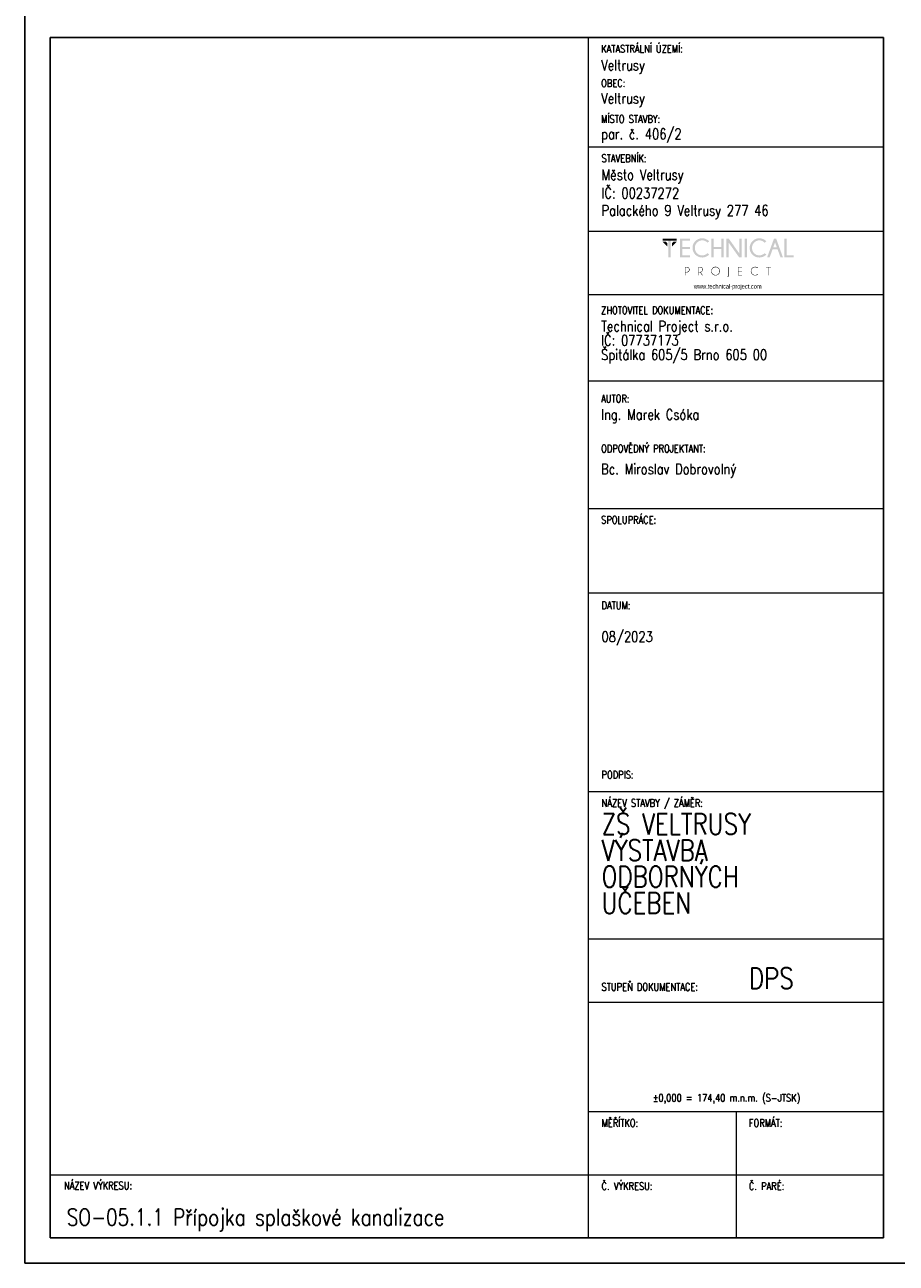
# Model space of a CAD drawing. Header units: millimetres. Extents: x -744 to 2301, y 2052 to 2943.
# Tile 1 of 31: x -9 to 198, y 2052 to 2346. Entities that reach past the tile are written whole.
import ezdxf

# ---------------------------------------------------------------- set-up
doc = ezdxf.new("R2010")
doc.units = ezdxf.units.MM
doc.header["$MEASUREMENT"] = 0
doc.layers.add('NETISK', color=7, linetype='Continuous', plot=False)
doc.layers.add('TP_01_Rozpiska', color=7, linetype='Continuous', lineweight=5)
doc.layers.add('Znojmoprojekt - Popisy.Znojmoprojekt', color=7, linetype='Continuous')
doc.styles.add('GENERATED_STYLE_4', font='arial.ttf')
doc.styles.add('ROMANS', font='romans.shx', dxfattribs={"width": 0.8})

# ---------------------------------------------------------------- blocks, each defined once
blk = doc.blocks.new('*U24')
for p, q in [((-210, 291), (-210, 297)), ((-210, 297), (-210, 0)), ((-6, 291), (-204, 291)), ((-204, 291), (-204, 6)), ((-6, 6), (-6, 291)), ((-210, 6), (-210, 0)), ((-204, 6), (-6, 6)), ((-210, 0), (0, 0))]:
    blk.add_line(p, q)
blk = doc.blocks.new('A$C01D51CA2')
at = {"layer": 'TP_01_Rozpiska'}
for points in [[(-45.09, 17.59), (-45.09, 16.91), (-40.45, 16.91), (-40.45, 17.59)], [(-45.09, 16.5), (-43.58, 14.97), (-43.58, 16.09), (-43.97, 16.5)], [(-43.15, 17.03), (-43.15, 11.39), (-42.38, 11.39), (-42.38, 17.03)], [(-40.45, 16.5), (-41.97, 14.97), (-41.97, 16.09), (-41.57, 16.5)], [(-36.03, 17.59), (-36.03, 16.91), (-38.63, 16.91), (-38.63, 14.83), (-36.03, 14.83), (-36.03, 14.15), (-38.63, 14.15), (-38.63, 12.08), (-36.03, 12.08), (-36.03, 11.39), (-39.4, 11.39), (-39.4, 17.59)], [(-28.26, 14.15), (-28.26, 11.39), (-29.05, 11.39), (-29.05, 17.59), (-28.26, 17.59), (-28.26, 14.83), (-25.73, 14.83), (-25.73, 17.59), (-24.94, 17.59), (-24.94, 11.39), (-25.73, 11.39), (-25.73, 14.15)], [(-23.29, 17.59), (-19.78, 12.64), (-19.78, 17.59), (-19, 17.59), (-19, 11.39), (-19.86, 11.39), (-23.29, 16.22), (-23.29, 11.39), (-24.07, 11.39), (-24.07, 17.59)], [(-18, 17.59), (-18, 11.39), (-17.23, 11.39), (-17.23, 17.59)], [(-4.92, 11.41), (-4.92, 17.59), (-4.14, 17.59), (-4.14, 12.08), (-1.91, 12.08), (-1.91, 11.41)], [(-18.85, 8.23), (-18.85, 8.07), (-20.1, 8.07), (-20.1, 6.92), (-18.85, 6.92), (-18.85, 6.76), (-20.1, 6.76), (-20.1, 5.6), (-18.85, 5.6), (-18.85, 5.44), (-20.25, 5.44), (-20.25, 8.23)], [(-10.06, 8.07), (-10.06, 5.44), (-10.22, 5.44), (-10.22, 8.07), (-10.93, 8.07), (-10.93, 8.23), (-9.35, 8.23), (-9.35, 8.07)]]:
    blk.add_hatch(color=256, dxfattribs=at).paths.add_polyline_path(points)
h = blk.add_hatch(color=256, dxfattribs=at)
edge = h.paths.add_edge_path()
edge.add_line((-30.26, 12.76), (-29.72, 12.28))
edge.add_spline(control_points=[(-29.72, 12.28), (-30.41, 11.65), (-31.18, 11.32), (-32.02, 11.32), (-32.02, 11.32), (-32.93, 11.32), (-33.68, 11.64), (-34.31, 12.26), (-34.31, 12.26), (-34.93, 12.89), (-35.23, 13.63), (-35.23, 14.5), (-35.23, 14.5), (-35.23, 15.35), (-34.93, 16.09), (-34.31, 16.72), (-34.31, 16.72), (-33.68, 17.36), (-32.93, 17.67), (-32.02, 17.67), (-32.02, 17.67), (-31.18, 17.67), (-30.41, 17.34), (-29.72, 16.7)], knot_values=[0, 0, 0, 0, 0.041667, 0.041667, 0.041667, 0.041767, 0.083333, 0.083333, 0.083333, 0.083433, 0.125, 0.125, 0.125, 0.1251, 0.166667, 0.166667, 0.166667, 0.166767, 0.208333, 0.208333, 0.208333, 0.208433, 1, 1, 1, 1], degree=3, periodic=0)
edge.add_line((-29.72, 16.7), (-30.26, 16.22))
edge.add_spline(control_points=[(-30.26, 16.22), (-30.82, 16.73), (-31.41, 16.98), (-32.02, 16.98), (-32.02, 16.98), (-32.68, 16.98), (-33.25, 16.73), (-33.73, 16.26), (-33.73, 16.26), (-34.21, 15.78), (-34.45, 15.19), (-34.45, 14.5), (-34.45, 14.5), (-34.45, 13.79), (-34.21, 13.22), (-33.73, 12.72), (-33.73, 12.72), (-33.25, 12.25), (-32.68, 12.02), (-32.02, 12.02), (-32.02, 12.02), (-31.41, 12.02), (-30.82, 12.26), (-30.26, 12.76)], knot_values=[0, 0, 0, 0, 0.041667, 0.041667, 0.041667, 0.041767, 0.083333, 0.083333, 0.083333, 0.083433, 0.125, 0.125, 0.125, 0.1251, 0.166667, 0.166667, 0.166667, 0.166767, 0.208333, 0.208333, 0.208333, 0.208433, 1, 1, 1, 1], degree=3, periodic=0)
h = blk.add_hatch(color=256, dxfattribs=at)
edge = h.paths.add_edge_path()
edge.add_line((-11.41, 12.76), (-10.87, 12.28))
edge.add_spline(control_points=[(-10.87, 12.28), (-11.56, 11.65), (-12.33, 11.32), (-13.17, 11.32), (-13.17, 11.32), (-14.07, 11.32), (-14.83, 11.64), (-15.45, 12.26), (-15.45, 12.26), (-16.08, 12.89), (-16.37, 13.63), (-16.37, 14.5), (-16.37, 14.5), (-16.37, 15.35), (-16.08, 16.09), (-15.45, 16.72), (-15.45, 16.72), (-14.83, 17.36), (-14.07, 17.67), (-13.17, 17.67), (-13.17, 17.67), (-12.33, 17.67), (-11.56, 17.34), (-10.87, 16.7)], knot_values=[0, 0, 0, 0, 0.041667, 0.041667, 0.041667, 0.041767, 0.083333, 0.083333, 0.083333, 0.083433, 0.125, 0.125, 0.125, 0.1251, 0.166667, 0.166667, 0.166667, 0.166767, 0.208333, 0.208333, 0.208333, 0.208433, 1, 1, 1, 1], degree=3, periodic=0)
edge.add_line((-10.87, 16.7), (-11.41, 16.22))
edge.add_spline(control_points=[(-11.41, 16.22), (-11.97, 16.73), (-12.56, 16.98), (-13.17, 16.98), (-13.17, 16.98), (-13.82, 16.98), (-14.4, 16.73), (-14.88, 16.26), (-14.88, 16.26), (-15.35, 15.78), (-15.6, 15.19), (-15.6, 14.5), (-15.6, 14.5), (-15.6, 13.79), (-15.35, 13.22), (-14.88, 12.72), (-14.88, 12.72), (-14.4, 12.25), (-13.82, 12.02), (-13.17, 12.02), (-13.17, 12.02), (-12.56, 12.02), (-11.97, 12.26), (-11.41, 12.76)], knot_values=[0, 0, 0, 0, 0.041667, 0.041667, 0.041667, 0.041767, 0.083333, 0.083333, 0.083333, 0.083433, 0.125, 0.125, 0.125, 0.1251, 0.166667, 0.166667, 0.166667, 0.166767, 0.208333, 0.208333, 0.208333, 0.208433, 1, 1, 1, 1], degree=3, periodic=0)
h = blk.add_hatch(color=256, dxfattribs=at)
h.paths.add_polyline_path([(-7.4, 14.65), (-7.99, 16.29), (-8.6, 14.65)])
h.paths.add_polyline_path([(-7.64, 17.59), (-5.41, 11.41), (-6.21, 11.41), (-7.15, 13.97), (-8.83, 13.97), (-9.78, 11.41), (-10.6, 11.41), (-8.33, 17.59)])
h = blk.add_hatch(color=256, dxfattribs=at)
edge = h.paths.add_edge_path()
edge.add_line((-37.56, 8.07), (-37.56, 6.57))
edge.add_line((-37.56, 6.57), (-37.08, 6.57))
edge.add_spline(control_points=[(-37.08, 6.57), (-36.89, 6.57), (-36.71, 6.64), (-36.56, 6.79), (-36.56, 6.79), (-36.41, 6.94), (-36.34, 7.12), (-36.34, 7.33), (-36.34, 7.33), (-36.34, 7.53), (-36.41, 7.71), (-36.56, 7.86), (-36.56, 7.86), (-36.71, 8), (-36.89, 8.07), (-37.08, 8.07)], knot_values=[0, 0, 0, 0, 0.0625, 0.0625, 0.0625, 0.0626, 0.125, 0.125, 0.125, 0.1251, 0.1875, 0.1875, 0.1875, 0.1876, 1, 1, 1, 1], degree=3, periodic=0)
edge.add_line((-37.08, 8.07), (-37.56, 8.07))
edge = h.paths.add_edge_path()
edge.add_line((-37.56, 6.41), (-37.56, 5.44))
edge.add_line((-37.56, 5.44), (-37.73, 5.44))
edge.add_line((-37.73, 5.44), (-37.73, 8.23))
edge.add_line((-37.73, 8.23), (-36.99, 8.23))
edge.add_spline(control_points=[(-36.99, 8.23), (-36.77, 8.2), (-36.59, 8.12), (-36.44, 7.97), (-36.44, 7.97), (-36.28, 7.79), (-36.18, 7.58), (-36.18, 7.33), (-36.18, 7.33), (-36.18, 7.07), (-36.28, 6.85), (-36.44, 6.67), (-36.44, 6.67), (-36.62, 6.51), (-36.84, 6.41), (-37.08, 6.41)], knot_values=[0, 0, 0, 0, 0.0625, 0.0625, 0.0625, 0.0626, 0.125, 0.125, 0.125, 0.1251, 0.1875, 0.1875, 0.1875, 0.1876, 1, 1, 1, 1], degree=3, periodic=0)
edge.add_line((-37.08, 6.41), (-37.56, 6.41))
h = blk.add_hatch(color=256, dxfattribs=at)
edge = h.paths.add_edge_path()
edge.add_line((-33.17, 8.07), (-33.17, 6.57))
edge.add_line((-33.17, 6.57), (-32.71, 6.57))
edge.add_spline(control_points=[(-32.71, 6.57), (-32.5, 6.57), (-32.32, 6.64), (-32.17, 6.79), (-32.17, 6.79), (-32.02, 6.94), (-31.96, 7.12), (-31.96, 7.33), (-31.96, 7.33), (-31.96, 7.53), (-32.02, 7.71), (-32.17, 7.86), (-32.17, 7.86), (-32.32, 8), (-32.5, 8.07), (-32.71, 8.07)], knot_values=[0, 0, 0, 0, 0.0625, 0.0625, 0.0625, 0.0626, 0.125, 0.125, 0.125, 0.1251, 0.1875, 0.1875, 0.1875, 0.1876, 1, 1, 1, 1], degree=3, periodic=0)
edge.add_line((-32.71, 8.07), (-33.17, 8.07))
edge = h.paths.add_edge_path()
edge.add_line((-32.66, 6.41), (-33.17, 6.41))
edge.add_line((-33.17, 6.41), (-33.17, 5.44))
edge.add_line((-33.17, 5.44), (-33.34, 5.44))
edge.add_line((-33.34, 5.44), (-33.34, 8.23))
edge.add_line((-33.34, 8.23), (-32.61, 8.23))
edge.add_spline(control_points=[(-32.61, 8.23), (-32.4, 8.2), (-32.22, 8.12), (-32.07, 7.97), (-32.07, 7.97), (-31.89, 7.79), (-31.79, 7.58), (-31.79, 7.33), (-31.79, 7.33), (-31.79, 7.07), (-31.89, 6.85), (-32.07, 6.69), (-32.07, 6.69), (-32.19, 6.56), (-32.33, 6.48), (-32.48, 6.44)], knot_values=[0, 0, 0, 0, 0.0625, 0.0625, 0.0625, 0.0626, 0.125, 0.125, 0.125, 0.1251, 0.1875, 0.1875, 0.1875, 0.1876, 1, 1, 1, 1], degree=3, periodic=0)
edge.add_line((-32.48, 6.44), (-31.84, 5.44))
edge.add_line((-31.84, 5.44), (-32.04, 5.44))
edge.add_line((-32.04, 5.44), (-32.66, 6.41))
h = blk.add_hatch(color=256, dxfattribs=at)
edge = h.paths.add_edge_path()
edge.add_spline(control_points=[(-27.62, 8.12), (-27.98, 8.12), (-28.27, 7.99), (-28.52, 7.74), (-28.52, 7.74), (-28.77, 7.49), (-28.9, 7.2), (-28.9, 6.84), (-28.9, 6.84), (-28.9, 6.49), (-28.77, 6.2), (-28.52, 5.95), (-28.52, 5.95), (-28.27, 5.7), (-27.98, 5.57), (-27.62, 5.57), (-27.62, 5.57), (-27.27, 5.57), (-26.98, 5.7), (-26.73, 5.95), (-26.73, 5.95), (-26.47, 6.2), (-26.35, 6.49), (-26.35, 6.84), (-26.35, 6.84), (-26.35, 7.2), (-26.47, 7.49), (-26.73, 7.74), (-26.73, 7.74), (-26.98, 7.99), (-27.27, 8.12), (-27.62, 8.12)], knot_values=[0, 0, 0, 0, 0.03125, 0.03125, 0.03125, 0.03135, 0.0625, 0.0625, 0.0625, 0.0626, 0.09375, 0.09375, 0.09375, 0.09385, 0.125, 0.125, 0.125, 0.1251, 0.15625, 0.15625, 0.15625, 0.15635, 0.1875, 0.1875, 0.1875, 0.1876, 0.21875, 0.21875, 0.21875, 0.21885, 1, 1, 1, 1], degree=3, periodic=0)
edge = h.paths.add_edge_path()
edge.add_spline(control_points=[(-26.61, 7.86), (-26.33, 7.58), (-26.19, 7.23), (-26.19, 6.84), (-26.19, 6.84), (-26.19, 6.44), (-26.33, 6.11), (-26.61, 5.83), (-26.61, 5.83), (-26.89, 5.56), (-27.22, 5.41), (-27.62, 5.41), (-27.62, 5.41), (-28.01, 5.41), (-28.36, 5.56), (-28.64, 5.83), (-28.64, 5.83), (-28.91, 6.11), (-29.05, 6.44), (-29.05, 6.84), (-29.05, 6.84), (-29.05, 7.23), (-28.91, 7.58), (-28.64, 7.86), (-28.64, 7.86), (-28.36, 8.14), (-28.01, 8.28), (-27.62, 8.28), (-27.62, 8.28), (-27.22, 8.28), (-26.89, 8.14), (-26.61, 7.86)], knot_values=[0, 0, 0, 0, 0.03125, 0.03125, 0.03125, 0.03135, 0.0625, 0.0625, 0.0625, 0.0626, 0.09375, 0.09375, 0.09375, 0.09385, 0.125, 0.125, 0.125, 0.1251, 0.15625, 0.15625, 0.15625, 0.15635, 0.1875, 0.1875, 0.1875, 0.1876, 0.21875, 0.21875, 0.21875, 0.21885, 1, 1, 1, 1], degree=3, periodic=0)
h = blk.add_hatch(color=256, dxfattribs=at)
edge = h.paths.add_edge_path()
edge.add_spline(control_points=[(-23.19, 5.39), (-23.19, 5.24), (-23.24, 5.13), (-23.34, 5.05), (-23.34, 5.05), (-23.44, 4.95), (-23.56, 4.9), (-23.69, 4.9)], knot_values=[0, 0, 0, 0, 0.125, 0.125, 0.125, 0.1251, 1, 1, 1, 1], degree=3, periodic=0)
edge.add_line((-23.69, 4.9), (-23.69, 5.05))
edge.add_spline(control_points=[(-23.69, 5.05), (-23.59, 5.05), (-23.52, 5.08), (-23.44, 5.14), (-23.44, 5.14), (-23.39, 5.21), (-23.36, 5.29), (-23.36, 5.41)], knot_values=[0, 0, 0, 0, 0.125, 0.125, 0.125, 0.1251, 1, 1, 1, 1], degree=3, periodic=0)
edge.add_line((-23.36, 5.41), (-23.36, 8.23))
edge.add_line((-23.36, 8.23), (-23.19, 8.23))
edge.add_line((-23.19, 8.23), (-23.19, 5.39))
h = blk.add_hatch(color=256, dxfattribs=at)
edge = h.paths.add_edge_path()
edge.add_line((-13.73, 5.88), (-13.61, 5.79))
edge.add_spline(control_points=[(-13.61, 5.79), (-13.87, 5.54), (-14.2, 5.41), (-14.56, 5.41), (-14.56, 5.41), (-14.96, 5.41), (-15.3, 5.56), (-15.58, 5.83), (-15.58, 5.83), (-15.86, 6.11), (-15.99, 6.44), (-15.99, 6.84), (-15.99, 6.84), (-15.99, 7.23), (-15.86, 7.58), (-15.58, 7.86), (-15.58, 7.86), (-15.3, 8.14), (-14.96, 8.27), (-14.56, 8.27), (-14.56, 8.27), (-14.2, 8.27), (-13.87, 8.15), (-13.61, 7.89)], knot_values=[0, 0, 0, 0, 0.041667, 0.041667, 0.041667, 0.041767, 0.083333, 0.083333, 0.083333, 0.083433, 0.125, 0.125, 0.125, 0.1251, 0.166667, 0.166667, 0.166667, 0.166767, 0.208333, 0.208333, 0.208333, 0.208433, 1, 1, 1, 1], degree=3, periodic=0)
edge.add_line((-13.61, 7.89), (-13.73, 7.79))
edge.add_spline(control_points=[(-13.73, 7.79), (-13.97, 8), (-14.25, 8.1), (-14.56, 8.1), (-14.56, 8.1), (-14.93, 8.1), (-15.22, 7.99), (-15.47, 7.74), (-15.47, 7.74), (-15.72, 7.49), (-15.85, 7.2), (-15.85, 6.84), (-15.85, 6.84), (-15.85, 6.49), (-15.72, 6.2), (-15.47, 5.95), (-15.47, 5.95), (-15.22, 5.7), (-14.93, 5.57), (-14.56, 5.57), (-14.56, 5.57), (-14.25, 5.57), (-13.97, 5.67), (-13.73, 5.88)], knot_values=[0, 0, 0, 0, 0.041667, 0.041667, 0.041667, 0.041767, 0.083333, 0.083333, 0.083333, 0.083433, 0.125, 0.125, 0.125, 0.1251, 0.166667, 0.166667, 0.166667, 0.166767, 0.208333, 0.208333, 0.208333, 0.208433, 1, 1, 1, 1], degree=3, periodic=0)
at = {"layer": 'Znojmoprojekt - Popisy.Znojmoprojekt', "color": 7, "linetype": 'Continuous', "lineweight": 13, "insert": (-23.61, 1.59), "char_height": 1.5, "width": 19.5072, "attachment_point": 5, "style": 'GENERATED_STYLE_4'}
blk.add_mtext('\\A1;{\\fBahnschrift Light|b0|i0|c238|p34;\\W0.75;www.technical-project.com}', dxfattribs=at)

msp = doc.modelspace()

# ---------------------------------------------------------------- linework, layer by layer
at = {"layer": 'TP_01_Rozpiska'}
for p, q in [((124.88, 2057.81), (124.88, 2342.81)), ((124.88, 2316.81), (194.98, 2316.81)), ((124.88, 2296.81), (194.88, 2296.81)), ((124.88, 2281.74), (194.88, 2281.74)), ((124.88, 2261.29), (194.88, 2261.29)), ((124.88, 2230.98), (194.88, 2230.98)), ((124.88, 2210.98), (194.88, 2210.98)), ((124.88, 2163.78), (194.98, 2163.78)), ((124.88, 2128.78), (194.98, 2128.78)), ((124.88, 2087.81), (194.98, 2087.81)), ((159.98, 2087.81), (159.98, 2057.81)), ((-3.02, 2072.81), (194.98, 2072.81)), ((-3.02, 2057.81), (-3.02, 2072.81))]:
    msp.add_line(p, q, dxfattribs=at)
at = {"layer": 'TP_01_Rozpiska', "color": 7, "linetype": 'Continuous', "lineweight": 13}
msp.add_line((124.88, 2113.78), (194.98, 2113.78), dxfattribs=at)

# ---------------------------------------------------------------- block references
at = {"xscale": 0.7200000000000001, "yscale": 0.7200000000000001, "zscale": 0.7200000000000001}
msp.add_blockref('A$C01D51CA2', (174.95, 2282.4), dxfattribs=at)
at = {"layer": 'NETISK'}
msp.add_blockref('*U24', (200.98, 2051.81), dxfattribs=at)

# ---------------------------------------------------------------- texts
at = {"color": 7, "linetype": 'Continuous', "lineweight": 0, "char_height": 1.8, "attachment_point": 1, "style": 'ROMANS'}
for s, insert in [('\\A1;KATASTRÁLNÍ ÚZEMÍ:', (127.88, 2341)), ('\\A1;OBEC:', (127.88, 2332.84)), ('\\A1;MÍSTO STAVBY:', (127.88, 2324.33)), ('\\A1;STAVEBNÍK:', (127.98, 2315)), ('\\A1;ZHOTOVITEL DOKUMENTACE:', (127.88, 2278.94)), ('\\A1;AUTOR:', (127.88, 2257.96)), ('\\A1;ODPOVĚDNÝ PROJEKTANT:', (127.88, 2246.1)), ('\\A1;SPOLUPRÁCE:', (127.88, 2229.17)), ('\\A1;DATUM:', (127.98, 2208.88)), ('\\A1;PODPIS:', (127.98, 2168.66)), ('\\A1;NÁZEV STAVBY / ZÁMĚR:', (127.98, 2161.97)), ('\\A1;STUPEŇ DOKUMENTACE:', (127.98, 2118.3)), ('\\A1;±0,000 = 174,40 m.n.m. (S-JTSK)', (140.12, 2091.98)), ('\\A1;{\\Fromand|c238;MĚŘÍTKO:}', (127.98, 2086)), ('\\A1;FORMÁT:', (162.98, 2086)), ('\\A1;NÁZEV VÝKRESU:', (0.29, 2071.14)), ('\\A1;{\\Fromand|c238;Č. VÝKRESU:}', (127.98, 2071)), ('\\A1;{\\Fromand|c238;Č. PARÉ:}', (162.98, 2071))]:
    msp.add_mtext(s, dxfattribs=dict(at, insert=insert))
at = {"color": 7, "linetype": 'Continuous', "lineweight": 25, "style": 'ROMANS'}
for s, insert, char_height, attachment_point in [('\\A1;Veltrusy', (127.88, 2334.12), 2.5, 7), ('\\A1;Veltrusy', (127.88, 2326.26), 2.5, 7), ('\\A1;par. č. 406/2', (127.88, 2317.81), 2.5, 7), ('\\A1;Město Veltrusy', (127.98, 2308.12), 2.5, 7), ('\\A1;IČ: 00237272', (127.98, 2304.6), 2.5, 7), ('\\A1;Palackého 9 Veltrusy 277 46', (127.98, 2299.65), 2.5, 7), ('\\A1;Ing. Marek Csóka', (127.88, 2254.54), 2.5, 1), ('\\A1;08/2023', (127.98, 2201.8), 2.5, 1), ('\\A1;DPS', (162.98, 2121.96), 5, 1), ('\\A1;SO-05.1.1 Přípojka splaškové kanalizace', (0.96, 2064.74), 4, 1)]:
    msp.add_mtext(s, dxfattribs=dict(at, insert=insert, char_height=char_height, attachment_point=attachment_point))
at = {"color": 7, "linetype": 'Continuous', "lineweight": 25, "char_height": 2.5, "attachment_point": 1, "style": 'ROMANS'}
for s, insert, line_spacing_factor in [('\\A1;Technical Project s.r.o.\\PIČ: 07737173\\PŠpitálka 605/5 Brno 605 00', (127.88, 2275.52), 0.811616), ('\\A1;Bc. Miroslav Dobrovolný', (127.88, 2241.59), 0.783211)]:
    msp.add_mtext(s, dxfattribs=dict(at, insert=insert, line_spacing_factor=line_spacing_factor))
at = {"color": 7, "linetype": 'Continuous', "lineweight": 25, "insert": (127.98, 2158.57), "char_height": 5, "width": 48.0061, "attachment_point": 1, "line_spacing_factor": 0.75, "style": 'ROMANS'}
msp.add_mtext('\\A1;ZŠ VELTRUSY  VÝSTAVBA \\PODBORNÝCH \\PUČEBEN', dxfattribs=at)

doc.saveas('drawing.dxf')
